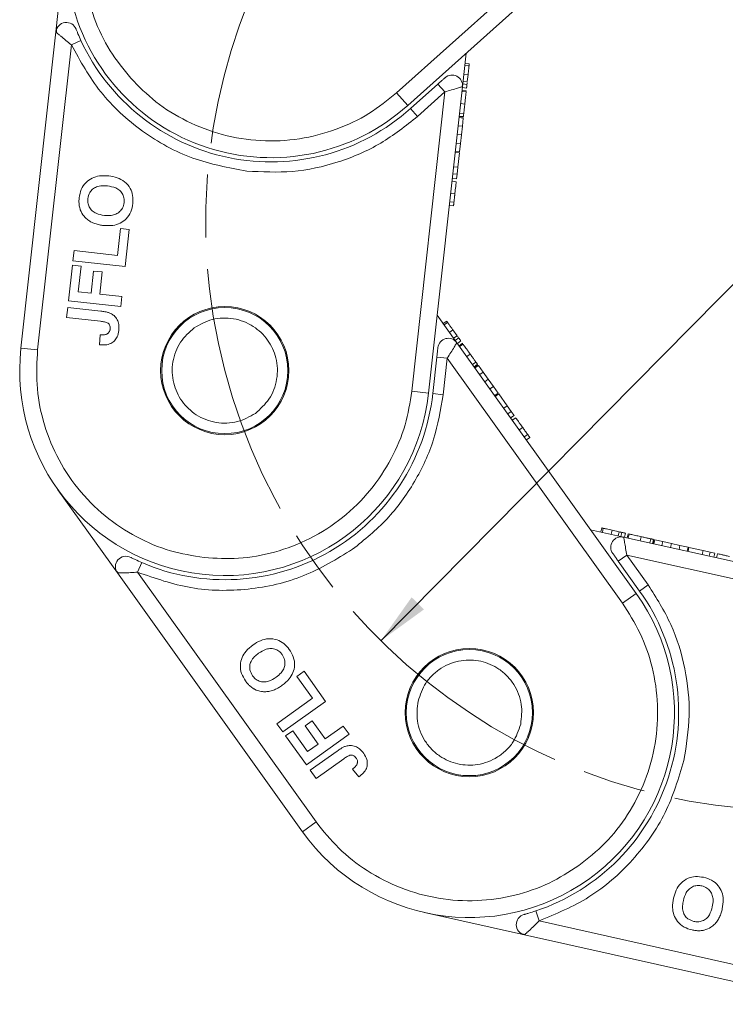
# Model space of a CAD drawing. Header units: millimetres. Extents: x 3455 to 3957, y 2 to 354.
# Tile 10 of 33: x 3629 to 3662, y 163 to 210. Entities that reach past the tile are written whole.
import ezdxf

# ---------------------------------------------------------------- set-up
doc = ezdxf.new("R2010")
doc.units = ezdxf.units.MM
doc.linetypes.add('ACAD_ISO08W100', pattern=[36, 24, -3, 6, -3])
doc.linetypes.add('CENTER', pattern=[0.6, 0.375, -0.075, 0.075, -0.075])
doc.layers.add('中心线', color=1, linetype='CENTER', lineweight=25)
doc.styles.get("Standard").update_dxf_attribs({"font": '仿宋_GB2312.ttf', "width": 0.8})
doc.dimstyles.new('ISO-10', dxfattribs={"dimtxt": 4, "dimasz": 2.5, "dimexe": 2, "dimexo": 0.625, "dimgap": 1.5, "dimtad": 1, "dimtoh": 1, "dimdsep": 46, "dimtxsty": 'Standard', "dimcen": 2.5, "dimadec": 0, "dimazin": 0, "dimtfac": 1, "dimtmove": 0, "dimatfit": 3, "dimfxl": 0, "dimarcsym": 0})

msp = doc.modelspace()

# ---------------------------------------------------------------- linework, layer by layer
at = {"color": 7, "linetype": 'Continuous', "lineweight": 15}
for p, q in [((3657.272, 215.695), (3646.598, 206.134)), ((3647.132, 205.538), (3658.056, 215.322)), ((3630.936, 213.871), (3630.402, 209.038)), ((3630.402, 209.038), (3628.741, 193.992)), ((3631.139, 208.421), (3631.593, 208.631)), ((3629.536, 193.904), (3631.139, 208.421)), ((3649.733, 206.428), (3649.909, 208.026)), ((3650.054, 207.512), (3649.855, 207.534)), ((3650.045, 207.436), (3649.846, 207.457)), ((3649.961, 206.671), (3649.762, 206.693)), ((3649.997, 207.002), (3649.799, 207.024)), ((3649.961, 206.671), (3649.997, 207.002)), ((3647.132, 205.538), (3646.598, 206.134)), ((3648.567, 206.555), (3647.266, 205.389)), ((3648.901, 206.183), (3647.328, 191.94)), ((3648.901, 206.183), (3647.599, 205.017)), ((3648.124, 191.852), (3649.733, 206.428)), ((3648.567, 206.555), (3648.901, 206.183)), ((3649.907, 206.18), (3649.708, 206.202)), ((3649.912, 206.231), (3649.713, 206.253)), ((3649.717, 206.423), (3649.731, 206.554)), ((3649.728, 206.387), (3649.927, 206.365)), ((3649.946, 206.539), (3649.747, 206.561)), ((3649.911, 206.216), (3649.912, 206.231)), ((3647.599, 205.017), (3647.266, 205.389)), ((3649.843, 205.605), (3649.644, 205.627)), ((3649.769, 204.938), (3649.571, 204.96)), ((3649.774, 204.982), (3649.576, 205.004)), ((3649.777, 205.008), (3649.578, 205.03)), ((3649.592, 205.155), (3649.791, 205.133)), ((3649.726, 204.548), (3649.769, 204.938)), ((3649.774, 204.982), (3649.775, 204.987)), ((3649.726, 204.548), (3649.528, 204.57)), ((3649.681, 204.135), (3649.726, 204.548)), ((3649.482, 204.157), (3649.681, 204.135)), ((3649.635, 203.722), (3649.681, 204.135)), ((3649.592, 203.332), (3649.393, 203.354)), ((3649.635, 203.722), (3649.436, 203.744)), ((3649.592, 203.332), (3649.635, 203.722)), ((3649.587, 203.288), (3649.388, 203.31)), ((3649.511, 202.6), (3649.587, 203.288)), ((3649.511, 202.6), (3649.313, 202.621)), ((3649.475, 202.268), (3649.511, 202.6)), ((3649.236, 201.927), (3649.435, 201.905)), ((3649.449, 202.039), (3649.251, 202.061)), ((3649.475, 202.268), (3649.276, 202.29)), ((3649.449, 202.039), (3649.475, 202.268)), ((3649.371, 201.332), (3649.173, 201.354)), ((3649.308, 200.758), (3649.109, 200.78)), ((3649.327, 200.932), (3649.128, 200.954)), ((3633.336, 198.401), (3633.477, 199.675)), ((3633.477, 199.675), (3633.891, 199.629)), ((3633.891, 199.629), (3633.698, 197.877)), ((3631.213, 198.151), (3631.265, 198.629)), ((3631.265, 198.629), (3633.336, 198.401)), ((3631.002, 196.242), (3631.188, 197.931)), ((3631.188, 197.931), (3631.602, 197.885)), ((3633.698, 197.877), (3631.213, 198.151)), ((3631.602, 197.885), (3631.469, 196.674)), ((3632.074, 196.607), (3632.19, 197.659)), ((3632.19, 197.659), (3632.604, 197.613)), ((3632.604, 197.613), (3632.488, 196.562)), ((3631.469, 196.674), (3632.074, 196.607)), ((3632.488, 196.562), (3633.54, 196.446)), ((3633.54, 196.446), (3633.487, 195.968)), ((3630.914, 195.448), (3630.967, 195.926)), ((3630.967, 195.926), (3632.533, 195.753)), ((3633.487, 195.968), (3631.002, 196.242)), ((3632.523, 195.27), (3630.914, 195.448)), ((3649.467, 194.25), (3648.533, 195.557)), ((3648.983, 195.271), (3648.82, 195.155)), ((3649.028, 195.209), (3648.865, 195.092)), ((3632.5, 194.628), (3632.48, 194.146)), ((3649.281, 194.854), (3649.118, 194.738)), ((3649.475, 194.583), (3649.281, 194.854)), ((3649.475, 194.583), (3649.312, 194.467)), ((3649.552, 194.475), (3649.389, 194.358)), ((3628.741, 193.992), (3629.536, 193.904)), ((3649.458, 194.235), (3649.382, 194.342)), ((3657.993, 182.318), (3649.467, 194.25)), ((3649.491, 194.216), (3649.654, 194.332)), ((3649.732, 194.223), (3649.569, 194.107)), ((3649.762, 194.181), (3649.599, 194.065)), ((3649.741, 194.211), (3649.732, 194.223)), ((3648.514, 193.567), (3648.322, 191.83)), ((3648.514, 193.567), (3649.011, 193.512)), ((3649.011, 193.512), (3648.819, 191.775)), ((3649.011, 193.512), (3657.342, 181.853)), ((3650.098, 193.71), (3649.936, 193.594)), ((3650.212, 193.208), (3650.374, 193.324)), ((3650.448, 193.222), (3650.285, 193.105)), ((3650.463, 193.201), (3650.3, 193.084)), ((3650.489, 193.164), (3650.326, 193.048)), ((3650.463, 193.201), (3650.46, 193.204)), ((3650.716, 192.845), (3650.489, 193.164)), ((3650.716, 192.845), (3650.554, 192.729)), ((3650.958, 192.507), (3650.716, 192.845)), ((3650.796, 192.391), (3650.958, 192.507)), ((3651.2, 192.169), (3650.958, 192.507)), ((3651.2, 192.169), (3651.037, 192.052)), ((3651.428, 191.85), (3651.2, 192.169)), ((3648.124, 191.852), (3647.328, 191.94)), ((3648.819, 191.775), (3648.322, 191.83)), ((3651.428, 191.85), (3651.265, 191.734)), ((3651.454, 191.813), (3651.291, 191.697)), ((3651.856, 191.25), (3651.454, 191.813)), ((3651.856, 191.25), (3651.694, 191.134)), ((3652.05, 190.979), (3651.856, 191.25)), ((3652.05, 190.979), (3651.888, 190.863)), ((3652.184, 190.791), (3652.022, 190.675)), ((3652.184, 190.791), (3652.05, 190.979)), ((3652.1, 190.565), (3652.263, 190.682)), ((3652.598, 190.212), (3652.435, 190.096)), ((3652.832, 189.885), (3652.669, 189.769)), ((3652.934, 189.743), (3652.771, 189.627)), ((3630.5, 187.253), (3633.327, 183.297)), ((3657.395, 185.001), (3655.826, 185.352)), ((3656.352, 185.439), (3656.309, 185.244)), ((3656.427, 185.422), (3656.384, 185.227)), ((3656.853, 185.327), (3656.809, 185.132)), ((3657.178, 185.254), (3656.853, 185.327)), ((3657.178, 185.254), (3657.134, 185.059)), ((3657.308, 185.225), (3657.264, 185.03)), ((3657.435, 184.992), (3657.478, 185.187)), ((3657.61, 185.158), (3657.566, 184.963)), ((3657.624, 185.154), (3657.61, 185.158)), ((3657.66, 185.147), (3657.616, 184.951)), ((3657.397, 184.984), (3657.269, 185.013)), ((3671.706, 181.802), (3657.395, 185.001)), ((3658.225, 185.02), (3658.181, 184.825)), ((3658.644, 184.722), (3658.688, 184.917)), ((3658.811, 184.889), (3658.767, 184.694)), ((3658.836, 184.884), (3658.792, 184.688)), ((3658.836, 184.884), (3658.832, 184.885)), ((3658.88, 184.874), (3658.836, 184.679)), ((3659.262, 184.788), (3658.88, 184.874)), ((3659.262, 184.788), (3659.218, 184.593)), ((3659.668, 184.698), (3659.262, 184.788)), ((3659.624, 184.502), (3659.668, 184.698)), ((3660.074, 184.607), (3659.668, 184.698)), ((3660.074, 184.607), (3660.03, 184.412)), ((3660.456, 184.521), (3660.074, 184.607)), ((3657.14, 183.856), (3657.547, 184.147)), ((3657.547, 184.147), (3658.563, 182.725)), ((3657.547, 184.147), (3671.531, 181.021)), ((3660.456, 184.521), (3660.412, 184.326)), ((3660.5, 184.512), (3660.456, 184.317)), ((3661.175, 184.361), (3660.5, 184.512)), ((3661.175, 184.361), (3661.132, 184.165)), ((3661.501, 184.288), (3661.175, 184.361)), ((3661.501, 184.288), (3661.457, 184.093)), ((3661.726, 184.238), (3661.501, 184.288)), ((3661.726, 184.238), (3661.682, 184.042)), ((3661.814, 184.013), (3661.857, 184.208)), ((3634.287, 183.329), (3634.485, 183.788)), ((3657.14, 183.856), (3658.156, 182.435)), ((3633.327, 183.297), (3642.128, 170.981)), ((3642.779, 171.446), (3634.287, 183.329)), ((3658.563, 182.725), (3658.156, 182.435)), ((3657.993, 182.318), (3657.342, 181.853)), ((3641.864, 178.374), (3642.203, 178.616)), ((3642.203, 178.616), (3643.228, 177.182)), ((3642.609, 177.331), (3641.864, 178.374)), ((3640.914, 176.119), (3642.609, 177.331)), ((3643.228, 177.182), (3641.194, 175.728)), ((3642.25, 176.013), (3642.589, 176.256)), ((3642.589, 176.256), (3643.204, 175.395)), ((3641.194, 175.728), (3640.914, 176.119)), ((3641.323, 175.548), (3641.662, 175.79)), ((3641.662, 175.79), (3642.37, 174.799)), ((3642.865, 175.153), (3642.25, 176.013)), ((3643.204, 175.395), (3644.065, 176.01)), ((3644.065, 176.01), (3644.344, 175.619)), ((3642.31, 174.165), (3641.323, 175.548)), ((3644.344, 175.619), (3642.31, 174.165)), ((3642.37, 174.799), (3642.865, 175.153)), ((3642.495, 173.906), (3643.778, 174.823)), ((3644.091, 174.456), (3642.775, 173.515)), ((3642.775, 173.515), (3642.495, 173.906)), ((3644.504, 173.963), (3644.809, 173.59)), ((3642.128, 170.981), (3642.779, 171.446)), ((3647.934, 167.134), (3652.679, 166.074)), ((3653.373, 166.738), (3653.214, 167.213)), ((3667.627, 163.552), (3653.373, 166.738)), ((3652.679, 166.074), (3667.452, 162.772))]:
    msp.add_line(p, q, dxfattribs=at)
for centre, radius in [((3638.432, 192.922), 3.05), ((3638.432, 192.922), 3), ((3650.061, 176.65), 3.05), ((3650.061, 176.65), 3)]:
    msp.add_circle(centre, radius, dxfattribs=at)
for centre, radius, start, end in [((3640.627, 212.801), 9.75, 131.85, 311.85), ((3630.899, 208.983), 0.5, 21.4279, 173.7), ((3640.627, 212.801), 9.95, 204.7787, 311.85), ((3649.236, 206.483), 0.5, 353.7, 131.85), ((3649.06, 193.959), 0.5, 35.55, 173.7), ((3638.432, 192.922), 9.75, 173.7, 353.7), ((3638.432, 192.922), 9.95, 246.6287, 353.7), ((3657.285, 184.513), 0.5, 77.4, 215.55), ((3633.733, 183.588), 0.5, 63.2779, 215.55), ((3650.061, 176.65), 9.75, 215.55, 35.55), ((3650.061, 176.65), 9.95, 288.4787, 35.55), ((3652.788, 166.562), 0.5, 105.1279, 257.4)]:
    msp.add_arc(centre, radius, start, end, dxfattribs=at)
for points, knots in [([(3634.656, 219.468), (3634.269, 219.082), (3633.471, 218.287), (3632.561, 216.803), (3631.917, 215.118), (3631.627, 213.296), (3631.715, 211.454), (3632.17, 209.708), (3632.912, 208.133), (3633.618, 207.256), (3633.96, 206.83)], [0, 0, 0, 0, 0.116516, 0.240011, 0.368641, 0.5, 0.631359, 0.759989, 0.883484, 1, 1, 1, 1]), ([(3631.139, 208.421), (3631.05, 208.492), (3630.87, 208.636), (3630.668, 208.806), (3630.539, 208.917), (3630.463, 208.984), (3630.412, 209.029), (3630.406, 209.035), (3630.402, 209.038)], [0, 0, 0, 0, 0.2479947, 0.4981508, 0.6300332, 0.7488149, 0.8771295, 1, 1, 1, 1]), ([(3630.434, 209.167), (3630.429, 209.144), (3630.419, 209.102), (3630.429, 209.038), (3630.434, 209.01)], [0, 0, 0, 0, 0.561032, 1, 1, 1, 1]), ([(3631.593, 208.631), (3631.545, 208.738), (3631.472, 208.9), (3631.401, 209.074), (3631.375, 209.14), (3631.366, 209.163), (3631.365, 209.165), (3631.365, 209.166)], [0, 0, 0, 0, 0.49837, 0.74785, 0.883326, 0.942509, 1, 1, 1, 1]), ([(3639.48, 202.414), (3638.612, 202.575), (3636.845, 202.902), (3634.459, 204.236), (3632.437, 206.076), (3631.567, 207.648), (3631.139, 208.421)], [0, 0, 0, 0, 0.245823, 0.5, 0.754177, 1, 1, 1, 1]), ([(3649.997, 207.002), (3650.002, 207.048), (3650.012, 207.132), (3650.028, 207.279), (3650.039, 207.383), (3650.045, 207.436)], [0, 0, 0, 0, 0.367019, 0.679786, 1, 1, 1, 1]), ([(3650.035, 207.34), (3650.037, 207.364), (3650.043, 207.414), (3650.048, 207.457), (3650.051, 207.485), (3650.052, 207.501), (3650.053, 207.51), (3650.054, 207.511), (3650.054, 207.512)], [0, 0, 0, 0, 0.171443, 0.347826, 0.508794, 0.670915, 0.83526, 1, 1, 1, 1]), ([(3633.96, 206.83), (3634.346, 206.442), (3635.141, 205.645), (3636.625, 204.734), (3638.31, 204.09), (3640.132, 203.801), (3641.974, 203.889), (3643.72, 204.344), (3645.295, 205.086), (3646.172, 205.792), (3646.598, 206.134)], [0, 0, 0, 0, 0.116516, 0.240011, 0.368641, 0.5, 0.631359, 0.759989, 0.883484, 1, 1, 1, 1]), ([(3648.902, 206.855), (3648.901, 206.854), (3648.899, 206.852), (3648.879, 206.834), (3648.848, 206.806), (3648.787, 206.752), (3648.692, 206.667), (3648.609, 206.592), (3648.567, 206.555)], [0, 0, 0, 0, 0.09517, 0.195508, 0.310112, 0.437792, 0.718545, 1, 1, 1, 1]), ([(3649.946, 206.539), (3649.948, 206.558), (3649.951, 206.584), (3649.955, 206.62), (3649.956, 206.629)], [0, 0, 0, 0, 0.731068, 1, 1, 1, 1]), ([(3649.717, 206.423), (3649.704, 206.419), (3649.678, 206.411), (3649.599, 206.388), (3649.456, 206.346), (3649.219, 206.277), (3649.005, 206.213), (3648.901, 206.183)], [0, 0, 0, 0, 0.132525, 0.273162, 0.419796, 0.718424, 1, 1, 1, 1]), ([(3649.733, 206.428), (3649.733, 206.428), (3649.732, 206.428), (3649.717, 206.423), (3649.717, 206.423)], [0, 0, 0, 0, 0.979106, 1, 1, 1, 1]), ([(3649.843, 205.605), (3649.851, 205.672), (3649.864, 205.796), (3649.882, 205.953), (3649.894, 206.07), (3649.903, 206.151), (3649.906, 206.17), (3649.907, 206.18)], [0, 0, 0, 0, 0.219903, 0.401483, 0.582484, 0.790929, 1, 1, 1, 1]), ([(3649.927, 206.365), (3649.927, 206.366), (3649.927, 206.368), (3649.929, 206.386), (3649.932, 206.412), (3649.935, 206.441), (3649.94, 206.48), (3649.944, 206.519), (3649.946, 206.539)], [0, 0, 0, 0, 0.239045, 0.479189, 0.606249, 0.73402, 0.865685, 1, 1, 1, 1]), ([(3649.791, 205.133), (3649.793, 205.152), (3649.797, 205.192), (3649.805, 205.262), (3649.814, 205.34), (3649.823, 205.422), (3649.833, 205.512), (3649.84, 205.574), (3649.843, 205.605)], [0, 0, 0, 0, 0.177376, 0.35832, 0.511584, 0.66939, 0.832541, 1, 1, 1, 1]), ([(3647.599, 205.017), (3647.031, 204.566), (3645.882, 203.654), (3643.838, 202.784), (3641.67, 202.304), (3640.205, 202.378), (3639.48, 202.414)], [0, 0, 0, 0, 0.247221, 0.5, 0.752779, 1, 1, 1, 1]), ([(3649.777, 205.008), (3649.777, 205.009), (3649.777, 205.01), (3649.778, 205.019), (3649.78, 205.032), (3649.782, 205.054), (3649.786, 205.085), (3649.789, 205.117), (3649.791, 205.133)], [0, 0, 0, 0, 0.1640909, 0.3291944, 0.4613248, 0.594454, 0.7957321, 1, 1, 1, 1]), ([(3631.511, 201.144), (3631.534, 201.277), (3631.582, 201.545), (3631.809, 201.878), (3632.121, 202.097), (3632.501, 202.208), (3632.769, 202.193), (3632.919, 202.185)], [0, 0, 0, 0, 0.203933, 0.41017, 0.593215, 0.773531, 1, 1, 1, 1]), ([(3632.919, 202.185), (3633.052, 202.164), (3633.318, 202.121), (3633.687, 201.926), (3633.945, 201.621), (3634.078, 201.249), (3634.066, 201), (3634.06, 200.87)], [0, 0, 0, 0, 0.204609, 0.411109, 0.621842, 0.801311, 1, 1, 1, 1]), ([(3649.371, 201.332), (3649.379, 201.399), (3649.393, 201.529), (3649.41, 201.682), (3649.424, 201.808), (3649.433, 201.894), (3649.434, 201.901), (3649.435, 201.905)], [0, 0, 0, 0, 0.154712, 0.295547, 0.420761, 0.630514, 1, 1, 1, 1]), ([(3631.926, 201.104), (3631.946, 201.205), (3631.981, 201.375), (3632.142, 201.564), (3632.346, 201.685), (3632.595, 201.728), (3632.771, 201.715), (3632.854, 201.709)], [0, 0, 0, 0, 0.2419193, 0.4090436, 0.5761737, 0.8008872, 1, 1, 1, 1]), ([(3632.854, 201.709), (3632.988, 201.687), (3633.2, 201.652), (3633.452, 201.494), (3633.592, 201.306), (3633.656, 201.102), (3633.649, 200.971), (3633.646, 200.914)], [0, 0, 0, 0, 0.319264, 0.504624, 0.690858, 0.864593, 1, 1, 1, 1]), ([(3631.551, 200.61), (3631.542, 200.642), (3631.524, 200.706), (3631.51, 200.8), (3631.502, 200.89), (3631.5, 200.974), (3631.502, 201.059), (3631.508, 201.116), (3631.511, 201.144)], [0, 0, 0, 0, 0.185429, 0.37219, 0.527708, 0.683877, 0.841678, 1, 1, 1, 1]), ([(3632.707, 200.306), (3632.573, 200.328), (3632.363, 200.362), (3632.116, 200.518), (3631.979, 200.699), (3631.915, 200.905), (3631.922, 201.04), (3631.926, 201.104)], [0, 0, 0, 0, 0.319417, 0.499226, 0.680002, 0.847806, 1, 1, 1, 1]), ([(3649.327, 200.932), (3649.329, 200.952), (3649.334, 200.992), (3649.342, 201.067), (3649.351, 201.15), (3649.359, 201.222), (3649.366, 201.283), (3649.37, 201.315), (3649.371, 201.332)], [0, 0, 0, 0, 0.206559, 0.420423, 0.603623, 0.793958, 0.896607, 1, 1, 1, 1]), ([(3632.051, 200.007), (3631.995, 200.044), (3631.882, 200.116), (3631.703, 200.296), (3631.596, 200.47), (3631.555, 200.596), (3631.551, 200.61)], [0, 0, 0, 0, 0.2509, 0.502162, 0.946531, 1, 1, 1, 1]), ([(3634.06, 200.87), (3634.037, 200.736), (3633.99, 200.469), (3633.767, 200.136), (3633.461, 199.918), (3633.087, 199.804), (3632.819, 199.818), (3632.67, 199.826)], [0, 0, 0, 0, 0.205416, 0.413489, 0.592452, 0.772931, 1, 1, 1, 1]), ([(3633.646, 200.914), (3633.628, 200.825), (3633.594, 200.664), (3633.441, 200.476), (3633.254, 200.353), (3633.001, 200.288), (3632.815, 200.299), (3632.707, 200.306)], [0, 0, 0, 0, 0.213943, 0.387352, 0.56015, 0.741367, 1, 1, 1, 1]), ([(3649.308, 200.758), (3649.308, 200.759), (3649.308, 200.761), (3649.31, 200.779), (3649.313, 200.805), (3649.316, 200.833), (3649.321, 200.872), (3649.325, 200.912), (3649.327, 200.932)], [0, 0, 0, 0, 0.2383707, 0.4778187, 0.6052177, 0.7333115, 0.865299, 1, 1, 1, 1]), ([(3632.67, 199.826), (3632.637, 199.83), (3632.571, 199.838), (3632.469, 199.857), (3632.364, 199.881), (3632.257, 199.913), (3632.151, 199.954), (3632.085, 199.989), (3632.051, 200.007)], [0, 0, 0, 0, 0.15395, 0.308181, 0.478699, 0.649961, 0.824203, 1, 1, 1, 1]), ([(3632.533, 195.753), (3632.567, 195.749), (3632.633, 195.741), (3632.722, 195.727), (3632.8, 195.711), (3632.867, 195.693), (3632.935, 195.674), (3632.978, 195.656), (3633, 195.646)], [0, 0, 0, 0, 0.20827, 0.416707, 0.561481, 0.706573, 0.852825, 1, 1, 1, 1]), ([(3633, 195.646), (3633.059, 195.613), (3633.189, 195.538), (3633.328, 195.352), (3633.409, 195.101), (3633.398, 194.923), (3633.393, 194.823)], [0, 0, 0, 0, 0.206429, 0.456722, 0.693973, 1, 1, 1, 1]), ([(3636.979, 194.956), (3637.254, 195.111), (3637.679, 195.351), (3638.334, 195.437), (3638.846, 195.405), (3639.341, 195.27), (3639.925, 194.971), (3640.516, 194.411), (3640.855, 193.67), (3640.949, 193.021), (3640.915, 192.508), (3640.78, 192.014), (3640.487, 191.422), (3640.122, 191.098), (3639.886, 190.888)], [0, 0, 0, 0, 0.119721, 0.184895, 0.25, 0.315174, 0.380279, 0.5, 0.619721, 0.684895, 0.75, 0.815174, 0.880279, 1, 1, 1, 1]), ([(3632.523, 195.27), (3632.584, 195.262), (3632.707, 195.245), (3632.857, 195.206), (3632.944, 195.127), (3632.981, 195.045), (3632.988, 194.966), (3632.983, 194.914), (3632.982, 194.899)], [0, 0, 0, 0, 0.272224, 0.546623, 0.659126, 0.771081, 0.934792, 1, 1, 1, 1]), ([(3632.982, 194.899), (3632.979, 194.879), (3632.973, 194.838), (3632.952, 194.786), (3632.925, 194.742), (3632.895, 194.708), (3632.858, 194.68), (3632.831, 194.666), (3632.817, 194.658)], [0, 0, 0, 0, 0.199415, 0.404779, 0.549305, 0.697938, 0.847272, 1, 1, 1, 1]), ([(3639.886, 190.888), (3639.611, 190.732), (3639.186, 190.492), (3638.53, 190.407), (3638.019, 190.439), (3637.524, 190.573), (3636.94, 190.872), (3636.349, 191.433), (3636.01, 192.174), (3635.916, 192.823), (3635.949, 193.336), (3636.085, 193.829), (3636.378, 194.421), (3636.743, 194.746), (3636.979, 194.956)], [0, 0, 0, 0, 0.119721, 0.184895, 0.25, 0.315174, 0.380279, 0.5, 0.619721, 0.684895, 0.75, 0.815174, 0.880279, 1, 1, 1, 1]), ([(3649.084, 195.13), (3649.069, 195.15), (3649.04, 195.191), (3649.015, 195.226), (3648.999, 195.249), (3648.989, 195.263), (3648.984, 195.27), (3648.983, 195.271), (3648.983, 195.271)], [0, 0, 0, 0, 0.171443, 0.347826, 0.508794, 0.670915, 0.83526, 1, 1, 1, 1]), ([(3649.281, 194.854), (3649.255, 194.891), (3649.205, 194.96), (3649.119, 195.081), (3649.058, 195.166), (3649.028, 195.209)], [0, 0, 0, 0, 0.367019, 0.679786, 1, 1, 1, 1]), ([(3633.393, 194.823), (3633.374, 194.719), (3633.343, 194.544), (3633.2, 194.333), (3633.009, 194.196), (3632.758, 194.13), (3632.577, 194.141), (3632.48, 194.146)], [0, 0, 0, 0, 0.24093, 0.409491, 0.578642, 0.775105, 1, 1, 1, 1]), ([(3632.817, 194.658), (3632.796, 194.651), (3632.754, 194.635), (3632.694, 194.627), (3632.641, 194.625), (3632.594, 194.624), (3632.547, 194.625), (3632.516, 194.627), (3632.5, 194.628)], [0, 0, 0, 0, 0.2052876, 0.4164731, 0.5617174, 0.70725, 0.8535415, 1, 1, 1, 1]), ([(3649.552, 194.475), (3649.541, 194.49), (3649.526, 194.512), (3649.505, 194.541), (3649.499, 194.549)], [0, 0, 0, 0, 0.731068, 1, 1, 1, 1]), ([(3649.654, 194.332), (3649.653, 194.333), (3649.652, 194.335), (3649.642, 194.35), (3649.626, 194.371), (3649.61, 194.394), (3649.587, 194.426), (3649.564, 194.458), (3649.552, 194.475)], [0, 0, 0, 0, 0.239045, 0.479189, 0.606249, 0.73402, 0.865685, 1, 1, 1, 1]), ([(3648.563, 194.014), (3648.563, 194.012), (3648.563, 194.009), (3648.56, 193.983), (3648.555, 193.941), (3648.546, 193.86), (3648.532, 193.733), (3648.52, 193.622), (3648.514, 193.567)], [0, 0, 0, 0, 0.09517, 0.195508, 0.310112, 0.437792, 0.718545, 1, 1, 1, 1]), ([(3649.459, 194.236), (3649.452, 194.224), (3649.437, 194.201), (3649.394, 194.131), (3649.315, 194.004), (3649.186, 193.794), (3649.068, 193.604), (3649.011, 193.512)], [0, 0, 0, 0, 0.132525, 0.273162, 0.419796, 0.718424, 1, 1, 1, 1]), ([(3649.467, 194.25), (3649.467, 194.249), (3649.467, 194.249), (3649.459, 194.236), (3649.459, 194.236)], [0, 0, 0, 0, 0.979106, 1, 1, 1, 1]), ([(3650.098, 193.71), (3650.059, 193.765), (3649.987, 193.866), (3649.895, 193.996), (3649.826, 194.091), (3649.779, 194.157), (3649.768, 194.173), (3649.762, 194.181)], [0, 0, 0, 0, 0.219903, 0.401483, 0.582484, 0.790929, 1, 1, 1, 1]), ([(3629.536, 193.904), (3629.505, 193.358), (3629.441, 192.234), (3629.753, 190.521), (3630.398, 188.836), (3631.398, 187.286), (3632.693, 185.972), (3634.196, 184.975), (3635.8, 184.297), (3636.911, 184.115), (3637.45, 184.026)], [0, 0, 0, 0, 0.116516, 0.240011, 0.368641, 0.5, 0.631359, 0.759989, 0.883484, 1, 1, 1, 1]), ([(3650.374, 193.324), (3650.363, 193.34), (3650.34, 193.372), (3650.299, 193.43), (3650.253, 193.493), (3650.205, 193.561), (3650.153, 193.634), (3650.117, 193.685), (3650.098, 193.71)], [0, 0, 0, 0, 0.177376, 0.35832, 0.511584, 0.66939, 0.832541, 1, 1, 1, 1]), ([(3650.448, 193.222), (3650.447, 193.222), (3650.447, 193.223), (3650.441, 193.231), (3650.433, 193.242), (3650.421, 193.259), (3650.403, 193.284), (3650.384, 193.311), (3650.374, 193.324)], [0, 0, 0, 0, 0.164091, 0.329194, 0.461325, 0.594454, 0.795732, 1, 1, 1, 1]), ([(3637.45, 184.026), (3637.996, 183.995), (3639.12, 183.931), (3640.833, 184.243), (3642.518, 184.887), (3644.068, 185.887), (3645.382, 187.182), (3646.379, 188.686), (3647.057, 190.289), (3647.24, 191.4), (3647.328, 191.94)], [0, 0, 0, 0, 0.116516, 0.240011, 0.368641, 0.5, 0.631359, 0.759989, 0.883484, 1, 1, 1, 1]), ([(3648.819, 191.775), (3648.697, 191.06), (3648.449, 189.614), (3647.507, 187.603), (3646.212, 185.798), (3645.072, 184.876), (3644.508, 184.42)], [0, 0, 0, 0, 0.247221, 0.5, 0.752779, 1, 1, 1, 1]), ([(3652.598, 190.212), (3652.558, 190.268), (3652.483, 190.374), (3652.393, 190.499), (3652.32, 190.602), (3652.269, 190.672), (3652.265, 190.678), (3652.263, 190.682)], [0, 0, 0, 0, 0.154712, 0.295547, 0.420761, 0.630514, 1, 1, 1, 1]), ([(3652.832, 189.885), (3652.82, 189.901), (3652.797, 189.934), (3652.753, 189.996), (3652.704, 190.064), (3652.662, 190.123), (3652.626, 190.173), (3652.608, 190.199), (3652.598, 190.212)], [0, 0, 0, 0, 0.2065585, 0.420423, 0.6036233, 0.7939578, 0.8966075, 1, 1, 1, 1]), ([(3652.934, 189.743), (3652.933, 189.744), (3652.932, 189.745), (3652.921, 189.76), (3652.906, 189.781), (3652.89, 189.804), (3652.867, 189.836), (3652.844, 189.869), (3652.832, 189.885)], [0, 0, 0, 0, 0.238371, 0.477819, 0.605218, 0.733311, 0.865299, 1, 1, 1, 1]), ([(3656.521, 185.401), (3656.497, 185.406), (3656.448, 185.417), (3656.407, 185.427), (3656.379, 185.433), (3656.363, 185.436), (3656.354, 185.438), (3656.353, 185.439), (3656.352, 185.439)], [0, 0, 0, 0, 0.171443, 0.347826, 0.508794, 0.670915, 0.83526, 1, 1, 1, 1]), ([(3656.853, 185.327), (3656.808, 185.337), (3656.725, 185.355), (3656.581, 185.388), (3656.479, 185.411), (3656.427, 185.422)], [0, 0, 0, 0, 0.367019, 0.679786, 1, 1, 1, 1]), ([(3657.308, 185.225), (3657.289, 185.229), (3657.263, 185.235), (3657.228, 185.243), (3657.219, 185.245)], [0, 0, 0, 0, 0.731068, 1, 1, 1, 1]), ([(3657.478, 185.187), (3657.477, 185.187), (3657.475, 185.188), (3657.458, 185.192), (3657.432, 185.197), (3657.404, 185.204), (3657.366, 185.212), (3657.327, 185.221), (3657.308, 185.225)], [0, 0, 0, 0, 0.239045, 0.479189, 0.606249, 0.73402, 0.865685, 1, 1, 1, 1]), ([(3658.225, 185.02), (3658.158, 185.035), (3658.037, 185.062), (3657.882, 185.097), (3657.768, 185.122), (3657.689, 185.14), (3657.669, 185.144), (3657.66, 185.147)], [0, 0, 0, 0, 0.219903, 0.401483, 0.582484, 0.790929, 1, 1, 1, 1]), ([(3657.395, 185.001), (3657.395, 185.001), (3657.395, 185), (3657.398, 184.985), (3657.398, 184.985)], [0, 0, 0, 0, 0.979106, 1, 1, 1, 1]), ([(3657.398, 184.985), (3657.4, 184.972), (3657.405, 184.944), (3657.419, 184.864), (3657.445, 184.717), (3657.489, 184.474), (3657.528, 184.254), (3657.547, 184.147)], [0, 0, 0, 0, 0.132525, 0.273162, 0.419796, 0.718424, 1, 1, 1, 1]), ([(3658.688, 184.917), (3658.669, 184.921), (3658.63, 184.93), (3658.561, 184.945), (3658.485, 184.962), (3658.404, 184.98), (3658.316, 185), (3658.255, 185.013), (3658.225, 185.02)], [0, 0, 0, 0, 0.1773757, 0.3583197, 0.5115835, 0.66939, 0.8325409, 1, 1, 1, 1]), ([(3658.811, 184.889), (3658.81, 184.889), (3658.809, 184.89), (3658.8, 184.892), (3658.787, 184.895), (3658.766, 184.899), (3658.735, 184.906), (3658.704, 184.913), (3658.688, 184.917)], [0, 0, 0, 0, 0.164091, 0.329194, 0.461325, 0.594454, 0.795732, 1, 1, 1, 1]), ([(3644.508, 184.42), (3643.754, 183.96), (3642.22, 183.024), (3639.552, 182.426), (3636.818, 182.448), (3635.121, 183.039), (3634.287, 183.329)], [0, 0, 0, 0, 0.245823, 0.5, 0.754177, 1, 1, 1, 1]), ([(3656.879, 184.222), (3656.88, 184.221), (3656.881, 184.218), (3656.897, 184.197), (3656.921, 184.163), (3656.968, 184.097), (3657.043, 183.992), (3657.108, 183.902), (3657.14, 183.856)], [0, 0, 0, 0, 0.0951701, 0.1955083, 0.3101122, 0.4377917, 0.7185448, 1, 1, 1, 1]), ([(3662.42, 184.082), (3662.354, 184.097), (3662.226, 184.126), (3662.076, 184.159), (3661.953, 184.187), (3661.868, 184.206), (3661.862, 184.207), (3661.857, 184.208)], [0, 0, 0, 0, 0.154712, 0.295547, 0.420761, 0.630514, 1, 1, 1, 1]), ([(3634.485, 183.788), (3634.378, 183.836), (3634.216, 183.908), (3634.047, 183.99), (3633.983, 184.022), (3633.961, 184.033), (3633.959, 184.034), (3633.958, 184.034)], [0, 0, 0, 0, 0.4983704, 0.7478504, 0.8833262, 0.942509, 1, 1, 1, 1]), ([(3633.264, 183.415), (3633.276, 183.394), (3633.296, 183.356), (3633.347, 183.315), (3633.369, 183.297)], [0, 0, 0, 0, 0.561032, 1, 1, 1, 1]), ([(3634.287, 183.329), (3634.173, 183.323), (3633.943, 183.309), (3633.679, 183.301), (3633.509, 183.298), (3633.408, 183.297), (3633.34, 183.297), (3633.331, 183.297), (3633.327, 183.297)], [0, 0, 0, 0, 0.247995, 0.498151, 0.630033, 0.748815, 0.87713, 1, 1, 1, 1]), ([(3658.563, 182.725), (3658.949, 182.111), (3659.729, 180.869), (3660.369, 178.742), (3660.609, 176.534), (3660.375, 175.086), (3660.259, 174.37)], [0, 0, 0, 0, 0.247221, 0.5, 0.752779, 1, 1, 1, 1]), ([(3655.264, 169.368), (3655.692, 169.709), (3656.572, 170.411), (3657.639, 171.786), (3658.464, 173.391), (3658.952, 175.17), (3659.067, 177.011), (3658.806, 178.796), (3658.241, 180.443), (3657.636, 181.392), (3657.342, 181.853)], [0, 0, 0, 0, 0.116516, 0.240011, 0.368641, 0.5, 0.631359, 0.759989, 0.883484, 1, 1, 1, 1]), ([(3639.774, 179.871), (3639.887, 179.944), (3640.114, 180.09), (3640.518, 180.19), (3640.914, 180.136), (3641.261, 179.947), (3641.418, 179.754), (3641.501, 179.653)], [0, 0, 0, 0, 0.204609, 0.411109, 0.621842, 0.801311, 1, 1, 1, 1]), ([(3639.419, 178.156), (3639.348, 178.271), (3639.204, 178.503), (3639.151, 178.902), (3639.237, 179.273), (3639.446, 179.61), (3639.656, 179.778), (3639.774, 179.871)], [0, 0, 0, 0, 0.203933, 0.41017, 0.593215, 0.773531, 1, 1, 1, 1]), ([(3639.755, 178.403), (3639.703, 178.492), (3639.615, 178.643), (3639.61, 178.89), (3639.68, 179.116), (3639.837, 179.314), (3639.977, 179.422), (3640.043, 179.473)], [0, 0, 0, 0, 0.241919, 0.409044, 0.576174, 0.800887, 1, 1, 1, 1]), ([(3640.043, 179.473), (3640.158, 179.546), (3640.339, 179.662), (3640.632, 179.712), (3640.861, 179.666), (3641.045, 179.556), (3641.127, 179.454), (3641.163, 179.41)], [0, 0, 0, 0, 0.319264, 0.504624, 0.690858, 0.864593, 1, 1, 1, 1]), ([(3641.501, 179.653), (3641.573, 179.538), (3641.716, 179.307), (3641.773, 178.911), (3641.689, 178.544), (3641.487, 178.21), (3641.278, 178.042), (3641.162, 177.948)], [0, 0, 0, 0, 0.205416, 0.413489, 0.592452, 0.772931, 1, 1, 1, 1]), ([(3641.163, 179.41), (3641.209, 179.331), (3641.292, 179.189), (3641.302, 178.947), (3641.245, 178.73), (3641.1, 178.512), (3640.954, 178.398), (3640.869, 178.33)], [0, 0, 0, 0, 0.213943, 0.387352, 0.56015, 0.741367, 1, 1, 1, 1]), ([(3647.621, 177.195), (3647.722, 177.494), (3647.879, 177.957), (3648.31, 178.458), (3648.712, 178.775), (3649.171, 179.005), (3649.805, 179.172), (3650.619, 179.149), (3651.366, 178.823), (3651.869, 178.402), (3652.186, 177.998), (3652.415, 177.54), (3652.592, 176.903), (3652.536, 176.418), (3652.5, 176.104)], [0, 0, 0, 0, 0.119721, 0.184895, 0.25, 0.315174, 0.380279, 0.5, 0.619721, 0.684895, 0.75, 0.815174, 0.880279, 1, 1, 1, 1]), ([(3639.805, 177.785), (3639.777, 177.803), (3639.721, 177.839), (3639.648, 177.9), (3639.582, 177.961), (3639.524, 178.023), (3639.47, 178.087), (3639.436, 178.133), (3639.419, 178.156)], [0, 0, 0, 0, 0.185429, 0.37219, 0.527708, 0.683877, 0.841678, 1, 1, 1, 1]), ([(3640.869, 178.33), (3640.754, 178.257), (3640.576, 178.143), (3640.287, 178.093), (3640.065, 178.137), (3639.88, 178.248), (3639.795, 178.353), (3639.755, 178.403)], [0, 0, 0, 0, 0.319417, 0.499226, 0.680002, 0.847806, 1, 1, 1, 1]), ([(3640.58, 177.67), (3640.514, 177.659), (3640.381, 177.639), (3640.128, 177.653), (3639.932, 177.711), (3639.818, 177.778), (3639.805, 177.785)], [0, 0, 0, 0, 0.2509, 0.502162, 0.946531, 1, 1, 1, 1]), ([(3641.162, 177.948), (3641.135, 177.929), (3641.08, 177.891), (3640.992, 177.837), (3640.898, 177.785), (3640.796, 177.738), (3640.691, 177.697), (3640.617, 177.679), (3640.58, 177.67)], [0, 0, 0, 0, 0.15395, 0.308181, 0.478699, 0.649961, 0.824203, 1, 1, 1, 1]), ([(3652.5, 176.104), (3652.399, 175.805), (3652.243, 175.342), (3651.812, 174.841), (3651.41, 174.524), (3650.951, 174.294), (3650.316, 174.127), (3649.502, 174.151), (3648.755, 174.476), (3648.252, 174.897), (3647.935, 175.301), (3647.706, 175.759), (3647.53, 176.396), (3647.585, 176.881), (3647.621, 177.195)], [0, 0, 0, 0, 0.119721, 0.184895, 0.25, 0.315174, 0.380279, 0.5, 0.619721, 0.684895, 0.75, 0.815174, 0.880279, 1, 1, 1, 1]), ([(3643.778, 174.823), (3643.805, 174.842), (3643.86, 174.88), (3643.935, 174.929), (3644.004, 174.969), (3644.066, 175.001), (3644.129, 175.032), (3644.174, 175.047), (3644.196, 175.055)], [0, 0, 0, 0, 0.20827, 0.416707, 0.561481, 0.706573, 0.852825, 1, 1, 1, 1]), ([(3644.196, 175.055), (3644.262, 175.069), (3644.409, 175.1), (3644.637, 175.054), (3644.865, 174.921), (3644.976, 174.782), (3645.038, 174.703)], [0, 0, 0, 0, 0.206429, 0.456722, 0.693973, 1, 1, 1, 1]), ([(3644.091, 174.456), (3644.143, 174.491), (3644.246, 174.56), (3644.384, 174.631), (3644.501, 174.631), (3644.584, 174.594), (3644.641, 174.54), (3644.672, 174.498), (3644.681, 174.486)], [0, 0, 0, 0, 0.272224, 0.546623, 0.659126, 0.771081, 0.934792, 1, 1, 1, 1]), ([(3644.681, 174.486), (3644.693, 174.469), (3644.716, 174.435), (3644.735, 174.381), (3644.744, 174.331), (3644.744, 174.286), (3644.735, 174.24), (3644.724, 174.211), (3644.719, 174.197)], [0, 0, 0, 0, 0.199415, 0.404779, 0.549305, 0.697938, 0.847272, 1, 1, 1, 1]), ([(3645.038, 174.703), (3645.094, 174.614), (3645.187, 174.463), (3645.222, 174.21), (3645.171, 173.981), (3645.028, 173.764), (3644.885, 173.651), (3644.809, 173.59)], [0, 0, 0, 0, 0.2409298, 0.4094913, 0.5786421, 0.7751051, 1, 1, 1, 1]), ([(3660.259, 174.37), (3660.004, 173.524), (3659.485, 171.804), (3657.897, 169.579), (3655.846, 167.771), (3654.188, 167.079), (3653.373, 166.738)], [0, 0, 0, 0, 0.245823, 0.5, 0.754177, 1, 1, 1, 1]), ([(3644.719, 174.197), (3644.709, 174.177), (3644.688, 174.138), (3644.649, 174.092), (3644.61, 174.054), (3644.576, 174.022), (3644.541, 173.992), (3644.516, 173.972), (3644.504, 173.963)], [0, 0, 0, 0, 0.2052876, 0.4164731, 0.5617174, 0.70725, 0.8535415, 1, 1, 1, 1]), ([(3642.779, 171.446), (3643.12, 171.019), (3643.822, 170.139), (3645.197, 169.071), (3646.802, 168.246), (3648.581, 167.759), (3650.422, 167.643), (3652.207, 167.904), (3653.854, 168.469), (3654.803, 169.074), (3655.264, 169.368)], [0, 0, 0, 0, 0.116516, 0.2400113, 0.3686408, 0.5, 0.6313592, 0.7599887, 0.883484, 1, 1, 1, 1]), ([(3659.767, 167.823), (3659.802, 167.953), (3659.874, 168.213), (3660.108, 168.558), (3660.439, 168.781), (3660.824, 168.872), (3661.07, 168.833), (3661.199, 168.813)], [0, 0, 0, 0, 0.204609, 0.411109, 0.621842, 0.801311, 1, 1, 1, 1]), ([(3661.199, 168.813), (3661.329, 168.775), (3661.59, 168.699), (3661.897, 168.442), (3662.079, 168.113), (3662.152, 167.729), (3662.108, 167.464), (3662.084, 167.317)], [0, 0, 0, 0, 0.205416, 0.413489, 0.592452, 0.772931, 1, 1, 1, 1]), ([(3660.233, 167.707), (3660.27, 167.837), (3660.328, 168.044), (3660.512, 168.277), (3660.714, 168.396), (3660.924, 168.437), (3661.053, 168.416), (3661.109, 168.406)], [0, 0, 0, 0, 0.319264, 0.504624, 0.690858, 0.864593, 1, 1, 1, 1]), ([(3661.109, 168.406), (3661.196, 168.378), (3661.353, 168.327), (3661.522, 168.155), (3661.624, 167.955), (3661.661, 167.696), (3661.63, 167.513), (3661.611, 167.406)], [0, 0, 0, 0, 0.213943, 0.387352, 0.56015, 0.741367, 1, 1, 1, 1]), ([(3660.647, 166.309), (3660.517, 166.347), (3660.256, 166.424), (3659.95, 166.686), (3659.766, 167.02), (3659.697, 167.41), (3659.742, 167.675), (3659.767, 167.823)], [0, 0, 0, 0, 0.203933, 0.41017, 0.593215, 0.773531, 1, 1, 1, 1]), ([(3660.732, 166.717), (3660.634, 166.749), (3660.469, 166.802), (3660.299, 166.983), (3660.201, 167.199), (3660.186, 167.451), (3660.218, 167.625), (3660.233, 167.707)], [0, 0, 0, 0, 0.241919, 0.409044, 0.576174, 0.800887, 1, 1, 1, 1]), ([(3661.611, 167.406), (3661.575, 167.275), (3661.518, 167.071), (3661.336, 166.842), (3661.141, 166.726), (3660.929, 166.685), (3660.795, 166.707), (3660.732, 166.717)], [0, 0, 0, 0, 0.319417, 0.499226, 0.680002, 0.847806, 1, 1, 1, 1]), ([(3662.084, 167.317), (3662.076, 167.285), (3662.061, 167.22), (3662.031, 167.12), (3661.996, 167.019), (3661.952, 166.916), (3661.9, 166.815), (3661.858, 166.753), (3661.836, 166.721)], [0, 0, 0, 0, 0.15395, 0.308181, 0.478699, 0.649961, 0.824203, 1, 1, 1, 1]), ([(3653.214, 167.213), (3653.102, 167.176), (3652.934, 167.122), (3652.753, 167.071), (3652.684, 167.052), (3652.661, 167.045), (3652.659, 167.045), (3652.657, 167.044)], [0, 0, 0, 0, 0.49837, 0.74785, 0.883326, 0.942509, 1, 1, 1, 1]), ([(3653.373, 166.738), (3653.292, 166.657), (3653.13, 166.494), (3652.939, 166.312), (3652.814, 166.196), (3652.739, 166.128), (3652.689, 166.083), (3652.682, 166.077), (3652.679, 166.074)], [0, 0, 0, 0, 0.2479947, 0.4981508, 0.6300332, 0.7488149, 0.8771295, 1, 1, 1, 1]), ([(3661.182, 166.29), (3661.15, 166.285), (3661.083, 166.274), (3660.988, 166.27), (3660.899, 166.272), (3660.815, 166.28), (3660.73, 166.292), (3660.675, 166.303), (3660.647, 166.309)], [0, 0, 0, 0, 0.185429, 0.37219, 0.527708, 0.683877, 0.841678, 1, 1, 1, 1]), ([(3661.836, 166.721), (3661.794, 166.669), (3661.709, 166.565), (3661.511, 166.408), (3661.326, 166.32), (3661.196, 166.293), (3661.182, 166.29)], [0, 0, 0, 0, 0.2509, 0.502162, 0.946531, 1, 1, 1, 1]), ([(3652.554, 166.12), (3652.577, 166.112), (3652.617, 166.097), (3652.682, 166.101), (3652.71, 166.102)], [0, 0, 0, 0, 0.561032, 1, 1, 1, 1])]:
    msp.add_open_spline(points, degree=3, knots=knots, dxfattribs=at)
at = {"layer": '中心线', "linetype": 'ACAD_ISO08W100', "lineweight": 13, "ltscale": 0.5}
msp.add_arc((3665.525, 199.991), 28, 110.925, 278.325, dxfattribs=at)

# ---------------------------------------------------------------- leaders
at = {"color": 5, "lineweight": 9}
msp.add_leader([(3645.851, 180.068), (3665.525, 199.991), (3681.946, 199.991)], dimstyle='ISO-10', override={"dimgap": 1.5, "dimtad": 0}, dxfattribs=at)

doc.saveas('drawing.dxf')
